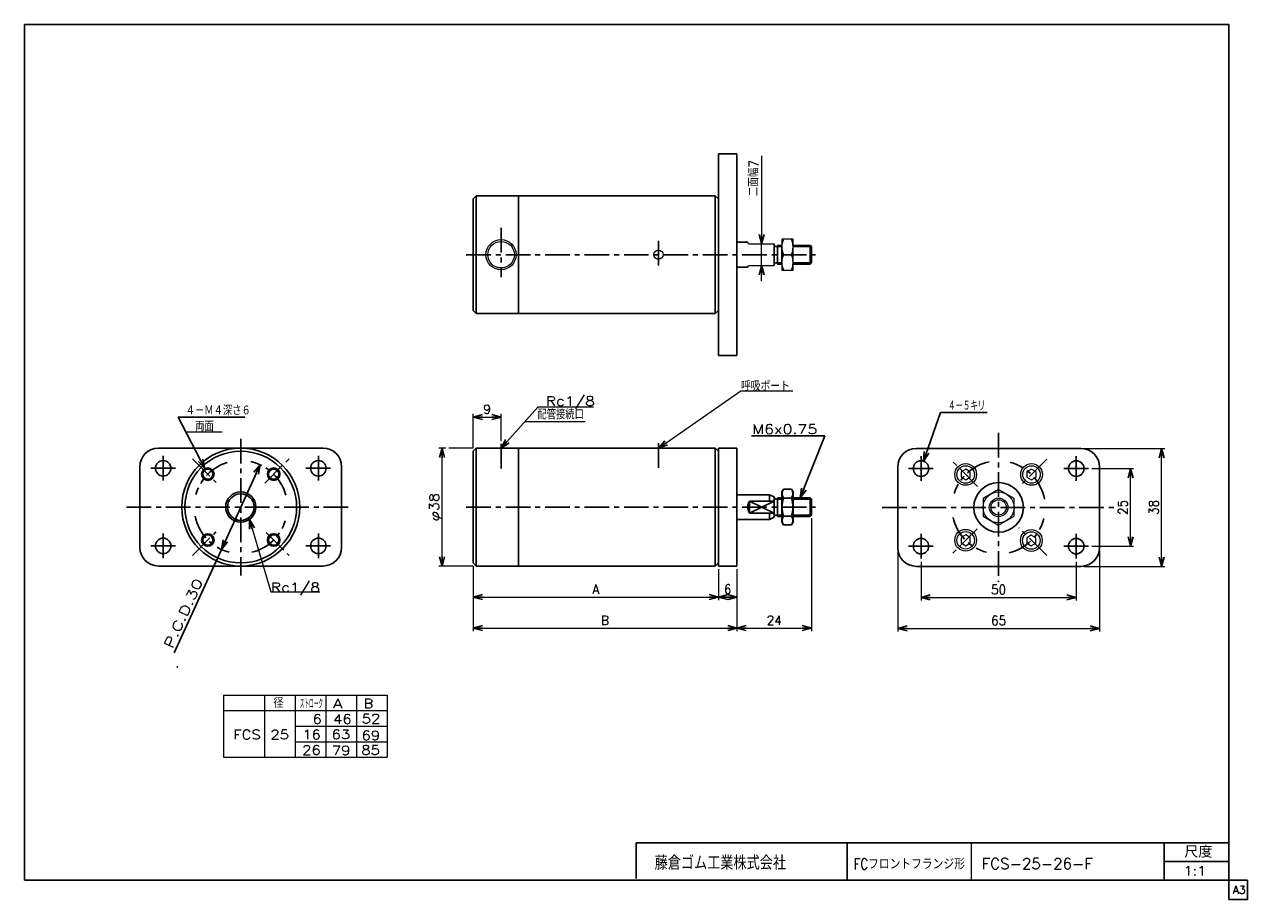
# Model space of a CAD drawing. Header units: millimetres. Extents: x -190 to 204, y -140 to 142.
import ezdxf
from ezdxf.enums import TextEntityAlignment as Align

# ---------------------------------------------------------------- set-up
doc = ezdxf.new("R2010")
doc.units = ezdxf.units.MM
doc.header["$LTSCALE"] = 0.25
doc.header["$PDSIZE"] = 1
doc.linetypes.add('CENTER', pattern=[50.8, 31.75, -6.35, 6.35, -6.35])
doc.layers.add('Layer0001', color=7, linetype='Continuous')
doc.layers.add('ZUWAKU', color=7, linetype='Continuous')
doc.styles.add('FdaStyle0', font='txt.shx', dxfattribs={"width": 0.9375, "bigfont": 'bigfont'})
doc.dimstyles.new('DaDimRotatedStyle', dxfattribs={"dimtxt": 3, "dimasz": 3.000002, "dimexe": 1, "dimexo": 1, "dimgap": 1, "dimtad": 3, "dimdsep": 46, "dimtxsty": 'FdaStyle0', "dimblk1": 'OPEN30', "dimblk2": 'OPEN30', "dimsah": 1, "dimcen": 0.09, "dimclrd": 4, "dimclre": 4, "dimclrt": 4, "dimadec": 0, "dimazin": 2, "dimtfac": 1, "dimtdec": 4, "dimtmove": 0, "dimatfit": 0, "dimfxl": 1, "dimarcsym": 0})

# ---------------------------------------------------------------- blocks, each defined once
blk = doc.blocks.new('_OPEN30')
at = {"color": 0, "linetype": 'ByBlock', "lineweight": -2}
for p, q in [((-1, 0.267949), (0, 0)), ((0, 0), (-1, -0.267949)), ((0, 0), (-1, 0))]:
    blk.add_line(p, q, dxfattribs=at)
blk = doc.blocks.new('DC_GROUP_Φ25_1')
at = {"color": 4, "linetype": 'Continuous', "lineweight": 25}
for radius in [2, 1.65]:
    blk.add_circle((-130.93, -3.19), radius, dxfattribs=at)
blk = doc.blocks.new('DC_GROUP_Φ25_2')
at = {"color": 4, "linetype": 'Continuous', "lineweight": 25}
for radius in [2, 1.65]:
    blk.add_circle((-130.93, -24.41), radius, dxfattribs=at)
blk = doc.blocks.new('DC_GROUP_Φ25_3')
at = {"color": 4, "linetype": 'Continuous', "lineweight": 25}
for radius in [2, 1.65]:
    blk.add_circle((-109.71, -24.41), radius, dxfattribs=at)
blk = doc.blocks.new('DC_GROUP_Φ25_4')
at = {"color": 4, "linetype": 'Continuous', "lineweight": 25}
for radius in [2, 1.65]:
    blk.add_circle((-109.71, -3.19), radius, dxfattribs=at)
blk = doc.blocks.new('DC_GROUP_Φ25_5')
at = {"color": 4, "linetype": 'Continuous', "lineweight": 25}
for p, q in [((54.49, -8.03), (53.99, -8.9)), ((53.99, -18.7), (53.99, -8.9)), ((54.49, -8.03), (57.08, -8.03)), ((54.49, -10.91), (57.08, -10.91)), ((57.08, -8.03), (57.59, -8.9)), ((57.59, -18.7), (57.59, -8.9)), ((54.49, -19.57), (53.99, -18.7)), ((54.49, -16.69), (57.08, -16.69)), ((54.49, -19.57), (57.08, -19.57)), ((57.08, -19.57), (57.59, -18.7))]:
    blk.add_line(p, q, dxfattribs=at)
for centre, radius, start, end in [((56.6, -9.47), 2.56, 145.6111, 214.3889), ((63.6, -13.8), 9.55, 162.4111, 197.5889), ((54.97, -9.47), 2.56, 325.6111, 34.3889), ((47.97, -13.8), 9.55, 342.4111, 17.5889), ((56.6, -18.13), 2.56, 145.6111, 214.3889), ((54.97, -18.13), 2.56, 325.6111, 34.3889)]:
    blk.add_arc(centre, radius, start, end, dxfattribs=at)
blk = doc.blocks.new('DC_GROUP_Φ25_6')
at = {"color": 4, "linetype": 'Continuous', "lineweight": 13}
for p, q in [((123.81, -8.12), (118.81, -11.01)), ((118.81, -11.01), (118.81, -16.78)), ((128.81, -11.01), (123.81, -8.12)), ((128.81, -16.78), (128.81, -11.01)), ((118.81, -16.78), (123.81, -19.67)), ((123.81, -19.67), (128.81, -16.78))]:
    blk.add_line(p, q, dxfattribs=at)
for radius in [5, 3, 2.46]:
    blk.add_circle((123.81, -13.9), radius, dxfattribs=at)
blk = doc.blocks.new('DC_GROUP_Φ25_7')
at = {"color": 4, "linetype": 'Continuous', "lineweight": 13}
for p, q in [((57.59, 72.53), (53.99, 72.53)), ((53.99, 72.53), (53.99, 62.53)), ((57.59, 62.53), (57.59, 72.53)), ((54.48, 67.53), (57.09, 67.53)), ((53.99, 62.53), (57.59, 62.53))]:
    blk.add_line(p, q, dxfattribs=at)
for centre, start, end in [((60.46, 70.03), 157.3406, 202.6594), ((51.11, 70.03), 337.3406, 22.6594), ((60.46, 65.03), 157.3406, 202.6594), ((51.11, 65.03), 337.3406, 22.6594)]:
    blk.add_arc(centre, 6.49, start, end, dxfattribs=at)
blk = doc.blocks.new('DC_GROUP_Φ25_8')
at = {"color": 4, "linetype": 'Continuous', "lineweight": 13}
for p, q in [((-54.24, 5.2), (-56.47, 5.2)), ((-55.47, -32.8), (-55.47, 5.2)), ((-45.47, 5.2), (-53.34, 5.2)), ((-45.47, -32.8), (-56.47, -32.8))]:
    blk.add_line(p, q, dxfattribs=at)
at = {"color": 4, "xscale": 3.000002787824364, "yscale": 2.999989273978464}
for p, rotation in [((-55.47, 5.2), 90), ((-55.47, -32.8), 270)]:
    blk.add_blockref('_OPEN30', p, dxfattribs=dict(at, rotation=rotation))
at = {"color": 4, "style": 'FdaStyle0', "width": 0.9375}
blk.add_text('φ38', height=3, rotation=90, dxfattribs=at).set_placement((-56.47, -18.3), (-56.47, -9.3), align=Align.FIT)
blk = doc.blocks.new('DC_GROUP_Φ25_9')
at = {"color": 4, "linetype": 'Continuous', "lineweight": 13}
for p, q in [((-117.56, -17.8), (-110.61, -41.16)), ((-110.61, -41.16), (-94.87, -41.16))]:
    blk.add_line(p, q, dxfattribs=at)
at = {"color": 4, "xscale": 3.000002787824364, "yscale": 2.999989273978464, "rotation": 106.5538200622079}
blk.add_blockref('_OPEN30', (-117.56, -17.8), dxfattribs=at)
at = {"color": 4, "style": 'FdaStyle0'}
blk.add_text('Rc1/8', height=3, dxfattribs=at).set_placement((-110.61, -41.16), (-94.81, -41.16), align=Align.FIT)
blk = doc.blocks.new('DA_IMAGEDIMGROUP_1')
at = {"color": 4, "linetype": 'Continuous', "lineweight": 13}
for p, q in [((47.45, 99.34), (47.45, 71.03)), ((47.45, 64.03), (47.45, 71.03)), ((47.45, 59.03), (47.45, 64.03))]:
    blk.add_line(p, q, dxfattribs=at)
at = {"color": 4, "xscale": 3.000002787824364, "yscale": 2.999989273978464}
for p, rotation in [((47.45, 71.03), 270), ((47.45, 64.03), 90)]:
    blk.add_blockref('_OPEN30', p, dxfattribs=dict(at, rotation=rotation))
at = {"color": 4, "insert": (46.45, 86.34), "char_height": 3, "width": 18.75, "attachment_point": 7, "rotation": 90, "style": 'FdaStyle0'}
blk.add_mtext('\\T1.00;二面幅7', dxfattribs=at)
blk = doc.blocks.new('*D11')
at = {"color": 4, "linetype": 'Continuous', "lineweight": 13}
for p, q in [((98.81, -31.4), (98.81, -43.9)), ((148.81, -31.4), (148.81, -43.9)), ((98.81, -42.9), (148.81, -42.9))]:
    blk.add_line(p, q, dxfattribs=at)
at = {"color": 4, "xscale": 3.000002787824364, "yscale": 2.999989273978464}
for p, rotation in [((98.81, -42.9), 180), ((148.81, -42.9), 360)]:
    blk.add_blockref('_OPEN30', p, dxfattribs=dict(at, rotation=rotation))
at = {"color": 4, "insert": (123.81, -41.9), "char_height": 3, "width": 11.25, "attachment_point": 8, "style": 'FdaStyle0'}
blk.add_mtext('\\T1.00;50', dxfattribs=at)
blk = doc.blocks.new('*D12')
at = {"color": 4, "linetype": 'Continuous', "lineweight": 13}
for p, q in [((91.31, -27.9), (91.31, -53.9)), ((156.31, -27.9), (156.31, -53.9)), ((91.31, -52.9), (156.31, -52.9))]:
    blk.add_line(p, q, dxfattribs=at)
at = {"color": 4, "xscale": 3.000002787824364, "yscale": 2.999989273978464}
for p, rotation in [((91.31, -52.9), 180), ((156.31, -52.9), 360)]:
    blk.add_blockref('_OPEN30', p, dxfattribs=dict(at, rotation=rotation))
at = {"color": 4, "insert": (123.81, -51.9), "char_height": 3, "width": 11.25, "attachment_point": 8, "style": 'FdaStyle0'}
blk.add_mtext('\\T1.00;65', dxfattribs=at)
blk = doc.blocks.new('*D13')
at = {"color": 4, "linetype": 'Continuous', "lineweight": 13}
for p, q in [((153.81, -1.4), (167.31, -1.4)), ((166.31, -26.4), (166.31, -1.4)), ((153.81, -26.4), (167.31, -26.4))]:
    blk.add_line(p, q, dxfattribs=at)
at = {"color": 4, "xscale": 3.000002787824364, "yscale": 2.999989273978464}
for p, rotation in [((166.31, -1.4), 90), ((166.31, -26.4), 270)]:
    blk.add_blockref('_OPEN30', p, dxfattribs=dict(at, rotation=rotation))
at = {"color": 4, "insert": (165.31, -13.9), "char_height": 3, "width": 11.25, "attachment_point": 8, "rotation": 90, "style": 'FdaStyle0'}
blk.add_mtext('\\T1.00;25', dxfattribs=at)
blk = doc.blocks.new('*D14')
at = {"color": 4, "linetype": 'Continuous', "lineweight": 13}
for p, q in [((151.31, 5.1), (177.31, 5.1)), ((176.31, -32.9), (176.31, 5.1)), ((151.31, -32.9), (177.31, -32.9))]:
    blk.add_line(p, q, dxfattribs=at)
at = {"color": 4, "xscale": 3.000002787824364, "yscale": 2.999989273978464}
for p, rotation in [((176.31, 5.1), 90), ((176.31, -32.9), 270)]:
    blk.add_blockref('_OPEN30', p, dxfattribs=dict(at, rotation=rotation))
at = {"color": 4, "insert": (175.31, -13.9), "char_height": 3, "width": 11.25, "attachment_point": 8, "rotation": 90, "style": 'FdaStyle0'}
blk.add_mtext('\\T1.00;38', dxfattribs=at)
blk = doc.blocks.new('*D15')
at = {"color": 4, "linetype": 'Continuous', "lineweight": 13}
for p, q in [((-45.47, -32.8), (-45.47, -43.8)), ((33.53, -33.8), (33.53, -43.8)), ((-45.47, -42.8), (33.53, -42.8))]:
    blk.add_line(p, q, dxfattribs=at)
at = {"color": 4, "xscale": 3.000002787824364, "yscale": 2.999989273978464}
for p, rotation in [((-45.47, -42.8), 180), ((33.53, -42.8), 360)]:
    blk.add_blockref('_OPEN30', p, dxfattribs=dict(at, rotation=rotation))
at = {"color": 4, "insert": (-5.97, -41.8), "char_height": 3, "width": 7.5, "attachment_point": 8, "style": 'FdaStyle0'}
blk.add_mtext('\\T1.00;A', dxfattribs=at)
blk = doc.blocks.new('*D16')
at = {"color": 4, "linetype": 'Continuous', "lineweight": 13}
for p, q in [((33.53, -33.8), (33.53, -43.8)), ((39.53, -33.8), (39.53, -43.8)), ((33.53, -42.8), (39.53, -42.8))]:
    blk.add_line(p, q, dxfattribs=at)
at = {"color": 4, "xscale": 3.000002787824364, "yscale": 2.999989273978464}
for p, rotation in [((33.53, -42.8), 180), ((39.53, -42.8), 360)]:
    blk.add_blockref('_OPEN30', p, dxfattribs=dict(at, rotation=rotation))
at = {"color": 4, "insert": (36.53, -41.8), "char_height": 3, "width": 7.5, "attachment_point": 8, "style": 'FdaStyle0'}
blk.add_mtext('\\T1.00;6', dxfattribs=at)
blk = doc.blocks.new('*D17')
at = {"color": 4, "linetype": 'Continuous', "lineweight": 13}
for p, q in [((-45.47, -32.8), (-45.47, -53.8)), ((39.53, -33.8), (39.53, -53.8)), ((-45.47, -52.8), (39.53, -52.8))]:
    blk.add_line(p, q, dxfattribs=at)
at = {"color": 4, "xscale": 3.000002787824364, "yscale": 2.999989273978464}
for p, rotation in [((-45.47, -52.8), 180), ((39.53, -52.8), 360)]:
    blk.add_blockref('_OPEN30', p, dxfattribs=dict(at, rotation=rotation))
at = {"color": 4, "insert": (-2.97, -51.8), "char_height": 3, "width": 7.5, "attachment_point": 8, "style": 'FdaStyle0'}
blk.add_mtext('\\T1.00;B', dxfattribs=at)
blk = doc.blocks.new('*D18')
at = {"color": 4, "linetype": 'Continuous', "lineweight": 13}
for p, q in [((63.53, -17.4), (63.53, -53.8)), ((39.53, -33.8), (39.53, -53.8)), ((39.53, -52.8), (63.53, -52.8))]:
    blk.add_line(p, q, dxfattribs=at)
at = {"color": 4, "xscale": 3.000002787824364, "yscale": 2.999989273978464}
for p, rotation in [((39.53, -52.8), 180), ((63.53, -52.8), 360)]:
    blk.add_blockref('_OPEN30', p, dxfattribs=dict(at, rotation=rotation))
at = {"color": 4, "insert": (51.53, -51.8), "char_height": 3, "width": 11.25, "attachment_point": 8, "style": 'FdaStyle0'}
blk.add_mtext('\\T1.00;24', dxfattribs=at)
blk = doc.blocks.new('*D19')
at = {"color": 4, "linetype": 'Continuous', "lineweight": 13}
for p, q in [((-45.47, 5.2), (-45.47, 16.2)), ((-36.47, 7.59), (-36.47, 16.2)), ((-45.47, 15.2), (-36.47, 15.2))]:
    blk.add_line(p, q, dxfattribs=at)
at = {"color": 4, "xscale": 3.000002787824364, "yscale": 2.999989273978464}
for p, rotation in [((-45.47, 15.2), 180), ((-36.47, 15.2), 360)]:
    blk.add_blockref('_OPEN30', p, dxfattribs=dict(at, rotation=rotation))
at = {"color": 4, "insert": (-40.97, 16.2), "char_height": 3, "width": 7.5, "attachment_point": 8, "style": 'FdaStyle0'}
blk.add_mtext('\\T1.00;9', dxfattribs=at)
blk = doc.blocks.new('DC_GROUP_Φ25_10')
at = {"color": 4, "linetype": 'Continuous', "lineweight": 13}
for p, q in [((14.23, 5.2), (40.8, 23.65)), ((40.8, 23.65), (57.47, 23.65))]:
    blk.add_line(p, q, dxfattribs=at)
at = {"color": 4, "xscale": 3.000002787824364, "yscale": 2.999989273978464, "rotation": 214.7855217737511}
blk.add_blockref('_OPEN30', (14.23, 5.2), dxfattribs=at)
at = {"color": 4, "style": 'FdaStyle0', "width": 0.840426}
blk.add_text('呼吸ポート', height=3, dxfattribs=at).set_placement((40.8, 23.65), (56.6, 23.65), align=Align.FIT)
blk = doc.blocks.new('DC_GROUP_Φ25_11')
at = {"color": 4, "linetype": 'Continuous', "lineweight": 13}
for p, q in [((113.2, -1.56), (111.7, -2.42)), ((111.7, -2.42), (111.7, -4.16)), ((114.7, -2.42), (113.2, -1.56)), ((114.7, -4.16), (114.7, -2.42)), ((111.7, -4.16), (113.2, -5.02)), ((113.2, -5.02), (114.7, -4.16))]:
    blk.add_line(p, q, dxfattribs=at)
for radius in [3.5, 2.81]:
    blk.add_circle((113.2, -3.29), radius, dxfattribs=at)
blk = doc.blocks.new('DC_GROUP_Φ25_12')
at = {"color": 4, "linetype": 'Continuous', "lineweight": 13}
for p, q in [((134.42, -1.56), (132.92, -2.42)), ((132.92, -2.42), (132.92, -4.16)), ((135.92, -2.42), (134.42, -1.56)), ((135.92, -4.16), (135.92, -2.42)), ((132.92, -4.16), (134.42, -5.02)), ((134.42, -5.02), (135.92, -4.16))]:
    blk.add_line(p, q, dxfattribs=at)
for radius in [3.5, 2.81]:
    blk.add_circle((134.42, -3.29), radius, dxfattribs=at)
blk = doc.blocks.new('DC_GROUP_Φ25_13')
at = {"color": 4, "linetype": 'Continuous', "lineweight": 13}
for p, q in [((113.2, -22.77), (111.7, -23.64)), ((111.7, -23.64), (111.7, -25.37)), ((114.7, -23.64), (113.2, -22.77)), ((114.7, -25.37), (114.7, -23.64)), ((111.7, -25.37), (113.2, -26.24)), ((113.2, -26.24), (114.7, -25.37))]:
    blk.add_line(p, q, dxfattribs=at)
for radius in [3.5, 2.81]:
    blk.add_circle((113.2, -24.5), radius, dxfattribs=at)
blk = doc.blocks.new('DC_GROUP_Φ25_14')
at = {"color": 4, "linetype": 'Continuous', "lineweight": 13}
for p, q in [((134.35, -22.84), (132.85, -23.7)), ((135.85, -23.7), (134.35, -22.84)), ((132.85, -23.7), (132.85, -25.44)), ((132.85, -25.44), (134.35, -26.3)), ((134.35, -26.3), (135.85, -25.44)), ((135.85, -25.44), (135.85, -23.7))]:
    blk.add_line(p, q, dxfattribs=at)
for radius in [3.5, 2.81]:
    blk.add_circle((134.35, -24.57), radius, dxfattribs=at)

msp = doc.modelspace()

# ---------------------------------------------------------------- linework, layer by layer
at = {"color": 4, "linetype": 'Continuous', "lineweight": 25}
for p, q in [((33.535, 35.029), (33.535, 100.029)), ((33.535, 100.029), (39.535, 100.029)), ((39.535, 100.029), (39.535, 35.029)), ((-44.465, 86.529), (-45.465, 85.529)), ((-44.465, 86.529), (-45.465, 85.529)), ((-45.465, 67.529), (-45.465, 85.529)), ((-45.465, 67.529), (-45.465, 85.529)), ((-30.865, 86.529), (-44.465, 86.529)), ((-44.465, 86.529), (-30.865, 86.529)), ((-44.465, 86.529), (-44.465, 67.529)), ((-30.865, 86.529), (32.535, 86.529)), ((-30.865, 67.529), (-30.865, 86.529)), ((32.535, 86.529), (33.535, 85.529)), ((33.535, 85.529), (32.535, 86.529)), ((32.535, 86.529), (32.535, 67.529)), ((33.535, 85.529), (33.535, 71.529)), ((33.535, 67.529), (33.535, 85.529)), ((39.535, 71.529), (43.033, 71.529)), ((51.535, 71.029), (51.535, 64.029)), ((-45.465, 67.529), (-45.465, 49.529)), ((-44.465, 48.529), (-44.465, 67.529)), ((-30.865, 67.529), (-30.865, 48.529)), ((32.535, 48.529), (32.535, 67.529)), ((33.535, 67.529), (33.535, 49.529)), ((52.035, 70.124), (52.535, 70.124)), ((52.535, 64.529), (52.535, 70.529)), ((52.535, 70.529), (53.986, 70.529)), ((52.535, 70.124), (53.986, 70.124)), ((57.586, 70.529), (63.13, 70.529)), ((57.586, 70.124), (63.535, 70.124)), ((63.535, 70.124), (63.13, 70.529)), ((63.13, 70.529), (63.13, 64.529)), ((63.535, 70.124), (63.535, 64.934)), ((39.535, 63.529), (43.033, 63.529)), ((52.035, 64.934), (52.535, 64.934)), ((52.535, 64.934), (53.986, 64.934)), ((52.535, 64.529), (53.986, 64.529)), ((57.586, 64.934), (63.535, 64.934)), ((57.586, 64.529), (63.13, 64.529)), ((63.535, 64.934), (63.13, 64.529)), ((-44.465, 48.529), (-45.465, 49.529)), ((-44.465, 48.529), (-30.865, 48.529)), ((-30.865, 48.529), (32.535, 48.529)), ((33.535, 49.529), (32.535, 48.529)), ((39.535, 35.029), (33.535, 35.029)), ((99.631, 0.964), (105.104, 16.709)), ((105.104, 16.709), (120.104, 16.709)), ((-140.48, 15.199), (-119.009, 15.199)), ((-131.848, -1.42), (-140.48, 15.199)), ((67.832, 9.199), (44.238, 9.199)), ((59.928, -10.801), (67.832, 9.199)), ((-146.82, 5.199), (-93.82, 5.199)), ((-44.465, 5.199), (-45.465, 4.199)), ((-44.465, 5.199), (-45.465, 4.199)), ((-45.465, -13.801), (-45.465, 4.199)), ((-45.465, -13.801), (-45.465, 4.199)), ((-30.865, 5.199), (-44.465, 5.199)), ((-44.465, 5.199), (-30.865, 5.199)), ((-44.465, 5.199), (-44.465, -13.801)), ((-30.865, 5.199), (32.535, 5.199)), ((-30.865, -13.801), (-30.865, 5.199)), ((32.535, 5.199), (33.535, 4.199)), ((33.535, 4.199), (32.535, 5.199)), ((32.535, 5.199), (32.535, -13.801)), ((33.535, 5.199), (39.535, 5.199)), ((33.535, -32.801), (33.535, 5.199)), ((33.535, 4.199), (33.535, -9.801)), ((33.535, -13.801), (33.535, 4.199)), ((39.535, 5.199), (39.535, -32.801)), ((97.31, 5.102), (150.31, 5.102)), ((-152.82, -26.801), (-152.82, -0.801)), ((-126.555, -27.444), (-114.084, -0.159)), ((-87.82, -0.801), (-87.82, -26.801)), ((91.31, -26.898), (91.31, -0.898)), ((156.31, -0.898), (156.31, -26.898)), ((39.535, -9.801), (50.035, -9.801)), ((50.035, -9.801), (50.035, -11.861)), ((50.035, -9.801), (51.535, -10.501)), ((51.535, -10.501), (51.535, -17.102)), ((52.035, -11.206), (52.535, -11.206)), ((52.535, -16.801), (52.535, -10.801)), ((52.535, -10.801), (53.986, -10.801)), ((52.535, -11.206), (53.986, -11.206)), ((57.586, -10.801), (63.13, -10.801)), ((57.586, -11.206), (63.535, -11.206)), ((63.535, -11.206), (63.13, -10.801)), ((63.13, -10.801), (63.13, -16.801)), ((63.535, -11.206), (63.535, -16.396)), ((-45.465, -13.801), (-45.465, -31.801)), ((-44.465, -32.801), (-44.465, -13.801)), ((-30.865, -13.801), (-30.865, -32.801)), ((32.535, -32.801), (32.535, -13.801)), ((33.535, -13.801), (33.535, -31.801)), ((43.535, -11.861), (43.535, -15.741)), ((43.535, -11.861), (51.535, -11.861)), ((43.535, -11.861), (51.535, -15.741)), ((51.535, -11.861), (43.535, -15.741)), ((43.535, -15.741), (51.535, -15.741)), ((50.035, -15.741), (50.035, -17.801)), ((39.535, -17.801), (50.035, -17.801)), ((50.035, -17.801), (51.535, -17.102)), ((52.035, -16.396), (52.535, -16.396)), ((52.535, -16.396), (53.986, -16.396)), ((52.535, -16.801), (53.986, -16.801)), ((57.586, -16.396), (63.535, -16.396)), ((57.586, -16.801), (63.13, -16.801)), ((63.535, -16.396), (63.13, -16.801)), ((-126.555, -27.444), (-141.802, -60.801)), ((-93.82, -32.801), (-146.82, -32.801)), ((-44.465, -32.801), (-45.465, -31.801)), ((-44.465, -32.801), (-30.865, -32.801)), ((-30.865, -32.801), (32.535, -32.801)), ((33.535, -31.801), (32.535, -32.801)), ((39.535, -32.801), (33.535, -32.801)), ((150.31, -32.898), (97.31, -32.898))]:
    msp.add_line(p, q, dxfattribs=at)
at = {"color": 4, "linetype": 'CENTER', "lineweight": 25}
for p, q in [((-36.465, 76.172), (-36.465, 60.281)), ((14.235, 72.035), (14.235, 63.817)), ((-47.665, 67.529), (64.774, 67.529)), ((-120.32, 8.199), (-120.32, -35.801)), ((123.81, 10.102), (123.81, -37.898)), ((-36.465, 6.594), (-36.465, -2.482)), ((14.235, 6.794), (14.235, -2.482)), ((-145.32, 2.699), (-145.32, -5.301)), ((-135.876, 1.755), (-128.221, -5.9)), ((-112.574, -6.056), (-104.763, 1.755)), ((-95.32, 2.699), (-95.32, -5.301)), ((98.81, 2.602), (98.81, -5.398)), ((117.047, -7.134), (108.253, 1.659)), ((139.366, 1.659), (130.628, -7.079)), ((148.81, 2.602), (148.81, -5.398)), ((-149.32, -1.301), (-141.32, -1.301)), ((-99.32, -1.301), (-91.32, -1.301)), ((94.81, -1.398), (102.81, -1.398)), ((144.81, -1.398), (152.81, -1.398)), ((-157.128, -13.801), (-84.543, -13.801)), ((-47.665, -13.801), (64.774, -13.801)), ((86.31, -13.898), (161.31, -13.898)), ((-145.32, -30.301), (-145.32, -22.301)), ((-135.876, -29.358), (-128.323, -21.804)), ((-112.093, -22.028), (-104.763, -29.358)), ((-95.32, -30.301), (-95.32, -22.301)), ((98.81, -30.398), (98.81, -22.398)), ((116.908, -20.799), (108.253, -29.454)), ((139.366, -29.454), (130.361, -20.449)), ((148.81, -30.398), (148.81, -22.398)), ((-149.32, -26.301), (-141.32, -26.301)), ((-99.32, -26.301), (-91.32, -26.301)), ((94.81, -26.398), (102.81, -26.398)), ((144.81, -26.398), (152.81, -26.398))]:
    msp.add_line(p, q, dxfattribs=at)
at = {"color": 4, "linetype": 'Continuous', "lineweight": 13}
for p, q in [((43.284, 71.029), (43.033, 71.529)), ((43.284, 71.029), (51.535, 71.029)), ((53.986, 64.934), (53.986, 70.124)), ((43.033, 63.529), (43.294, 64.05)), ((43.294, 64.029), (51.535, 64.029)), ((-36.465, 5.199), (-24.656, 18.397)), ((-6.679, 18.417), (-24.678, 18.417)), ((-28.793, 13.773), (-9.397, 13.773)), ((-126.313, 10.31), (-137.941, 10.31)), ((-125.929, -74.399), (-73.124, -74.399)), ((-125.929, -74.399), (-125.929, -94.399)), ((-112.719, -74.399), (-112.719, -94.399)), ((-102.82, -74.399), (-102.82, -94.399)), ((-92.921, -74.399), (-92.921, -94.399)), ((-83.022, -74.399), (-83.022, -94.399)), ((-73.124, -74.399), (-73.124, -94.399)), ((-125.929, -79.399), (-73.124, -79.399)), ((-102.82, -84.399), (-73.124, -84.399)), ((-102.797, -89.399), (-73.124, -89.399)), ((-125.929, -94.399), (-73.124, -94.399))]:
    msp.add_line(p, q, dxfattribs=at)
for centre, radius in [((-36.465, 67.529), 4.862), ((-36.465, 67.529), 4.281), ((14.235, 67.529), 1.5)]:
    msp.add_circle(centre, radius, dxfattribs=at)
at = {"color": 4, "linetype": 'Continuous', "lineweight": 25}
for centre, radius in [((-120.32, -13.801), 19), ((-120.32, -13.801), 18), ((-145.32, -1.301), 2.5), ((-95.32, -1.301), 2.5), ((98.81, -1.398), 2.5), ((148.81, -1.398), 2.5), ((123.81, -13.898), 8), ((-120.32, -13.801), 4.86), ((-120.32, -13.801), 4.28), ((-145.32, -26.301), 2.5), ((-95.32, -26.301), 2.5), ((98.81, -26.398), 2.5), ((148.81, -26.398), 2.5)]:
    msp.add_circle(centre, radius, dxfattribs=at)
for centre, radius, start, end in [((52.035, 70.624), 0.5, 190.75797, 270), ((52.035, 64.434), 0.5, 90, 169.24203), ((-146.82, -0.801), 6, 90, 180), ((-93.82, -0.801), 6, 0, 90), ((97.31, -0.898), 6, 90, 180), ((150.31, -0.898), 6, 0, 90), ((52.035, -10.706), 0.5, 180, 270), ((47.033, -13.801), 4, 150.98753, 209.01247), ((52.035, -16.896), 0.5, 90, 180), ((-146.82, -26.801), 6, 180, 270), ((-93.82, -26.801), 6, 270, 0), ((97.31, -26.898), 6, 180, 270), ((150.31, -26.898), 6, 270, 0)]:
    msp.add_arc(centre, radius, start, end, dxfattribs=at)
at = {"color": 4, "linetype": 'CENTER', "lineweight": 25}
for centre, start, end in [((-120.32, -13.801), 106.97557, 164.19138), ((-120.32, -13.801), 14.78695, 77.35235), ((123.81, -13.898), 101.62414, 162.66163), ((123.81, -13.898), 10.19791, 75.53866), ((-120.32, -13.801), 191.12318, 255.6208), ((-120.32, -13.801), 283.90257, 342.69969), ((123.81, -13.898), 192.50393, 254.86826), ((123.81, -13.898), 283.17995, 346.11163)]:
    msp.add_arc(centre, 15, start, end, dxfattribs=at)
at = {"color": 4, "linetype": 'Continuous'}
msp.add_point((-140.713, -65.308), dxfattribs=at)
at = {"layer": 'Layer0001', "color": 4, "linetype": 'Continuous'}
msp.add_point((-140.713, -65.308), dxfattribs=at)
at = {"layer": 'ZUWAKU', "color": 5, "linetype": 'Continuous', "lineweight": 25}
for p, q in [((-190, -134.023), (-190, 141.727)), ((198, 141.727), (-190, 141.727)), ((198, -140.273), (198, 141.727)), ((204, -134.023), (-190, -134.023)), ((204, -140.273), (204, -134.023)), ((198, -140.273), (204, -140.273))]:
    msp.add_line(p, q, dxfattribs=at)
at = {"layer": 'ZUWAKU', "color": 4, "linetype": 'Continuous', "lineweight": 25}
for p, q in [((7, -122.023), (198, -122.023)), ((7, -133.488), (7, -122.023)), ((75, -122.023), (75, -134.023)), ((177.135, -134.023), (177.135, -122.023)), ((177.135, -128.023), (198, -128.023))]:
    msp.add_line(p, q, dxfattribs=at)
at = {"layer": 'ZUWAKU', "color": 4, "linetype": 'Continuous', "lineweight": 13}
msp.add_line((115, -122.023), (115, -134.023), dxfattribs=at)

# ---------------------------------------------------------------- block references
at = {"linetype": 'Continuous'}
for name in ['DA_IMAGEDIMGROUP_1', 'DC_GROUP_Φ25_7', 'DC_GROUP_Φ25_10', 'DC_GROUP_Φ25_8', 'DC_GROUP_Φ25_11', 'DC_GROUP_Φ25_12', 'DC_GROUP_Φ25_1', 'DC_GROUP_Φ25_4', 'DC_GROUP_Φ25_5', 'DC_GROUP_Φ25_6', 'DC_GROUP_Φ25_9', 'DC_GROUP_Φ25_2', 'DC_GROUP_Φ25_3', 'DC_GROUP_Φ25_13', 'DC_GROUP_Φ25_14']:
    msp.add_blockref(name, (0, 0), dxfattribs=at)
at = {"color": 4, "xscale": 3.000002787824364, "yscale": 2.999989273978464}
for p, rotation in [((-36.465, 5.199), 228.1774558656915), ((99.631, 0.964), 250.8309601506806), ((-131.848, -1.42), 297.4481109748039), ((-114.084, -0.159), 65.43668698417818), ((59.928, -10.801), 248.4349488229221), ((-126.555, -27.444), 245.4366869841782)]:
    msp.add_blockref('_OPEN30', p, dxfattribs=dict(at, rotation=rotation))

# ---------------------------------------------------------------- texts
at = {"color": 4, "style": 'FdaStyle0'}
for s, p, p2 in [('Rc1/8', (-22.039, 18.85), (-6.239, 18.85)), ('M6x0.75', (44.432, 9.799), (65.432, 9.799)), ('A', (-90.594, -78.609), (-87.594, -78.609)), ('B', (-80.695, -78.609), (-77.695, -78.609)), ('6', (-97.199, -83.609), (-94.199, -83.609)), ('46', (-90.594, -83.609), (-84.594, -83.609)), ('52', (-81.337, -83.503), (-75.337, -83.503)), ('FCS 25', (-122.747, -88.609), (-104.747, -88.609)), ('16', (-100.52, -88.609), (-94.52, -88.609)), ('63', (-91.038, -88.537), (-85.038, -88.537)), ('69', (-81.422, -88.861), (-75.422, -88.861)), ('26', (-100.546, -93.609), (-94.546, -93.609)), ('85', (-81.497, -93.609), (-75.497, -93.609)), ('79', (-90.99, -93.71), (-84.99, -93.71))]:
    msp.add_text(s, height=3, dxfattribs=at).set_placement(p, p2, align=Align.FIT)
for s, height, width, p, p2 in [('４－５キリ', 3, 0.666667, (107.504, 17.309), (119.504, 17.309)), ('４－Ｍ４深さ６', 3, 0.833333, (-138.08, 15.799), (-117.08, 15.799)), ('配管接続口', 3, 0.833333, (-24.782, 14.51), (-9.782, 14.51)), ('両面', 3, 0.833333, (-135.006, 10.686), (-129.006, 10.686)), ('   径', 3, 0.952381, (-118.506, -78.481), (-106.506, -78.481)), ('ストローク', 3, 0.416667, (-101.321, -78.733), (-93.821, -78.733)), ('FCフロントフランジ形', 3.5, 0.726166, (77.156, -130.561), (112.956, -130.561)), ('FCS-25-26-F', 3.5, 0.822989, (118.371, -130.473), (154.171, -130.473)), ('1:1', 3, 0.8, (183.435, -132.523), (190.635, -132.523))]:
    msp.add_text(s, height=height, dxfattribs=dict(at, width=width)).set_placement(p, p2, align=Align.FIT)
msp.add_text('P.C.D.30', height=3, rotation=65.43669, dxfattribs=at).set_placement((-142.415, -59.554), (-132.439, -37.726), align=Align.FIT)
at = {"layer": 'ZUWAKU', "color": 4, "style": 'FdaStyle0'}
for s, height, width, p, p2 in [('藤倉ゴム工業株式会社', 4.5, 0.652778, (13.013, -130.681), (55.313, -130.681)), ('尺度', 3.8, 0.749175, (183.615, -126.803), (192.695, -126.803))]:
    msp.add_text(s, height=height, dxfattribs=dict(at, width=width)).set_placement(p, p2, align=Align.FIT)
at = {"layer": 'ZUWAKU', "color": 7, "style": 'FdaStyle0', "width": 0.8}
msp.add_text('A3', height=2.5, dxfattribs=at).set_placement((199.307, -138.398), (203.307, -138.398), align=Align.FIT)

# ---------------------------------------------------------------- dimensions: what is measured, and where the dimension line sits
at = {"linetype": 'Continuous', "lineweight": 13}
for base, p1, p2, picture, middle in [((-36.465, 15.199), (-45.465, 4.199), (-36.465, 6.594), '*D19', (-40.965, 15.199)), ((63.535, -52.801), (39.535, -32.801), (63.535, -16.396), '*D18', (51.535, -52.801)), ((156.31, -52.898), (91.31, -26.898), (156.31, -26.898), '*D12', (123.81, -52.898)), ((148.81, -42.898), (98.81, -30.398), (148.81, -30.398), '*D11', (123.81, -42.898)), ((39.535, -42.801), (33.535, -32.801), (39.535, -32.801), '*D16', (36.535, -42.801))]:
    dim = msp.add_linear_dim(base=base, p1=p1, p2=p2, dimstyle='DaDimRotatedStyle', override={"dimtxt": 3, "dimasz": 3.000002, "dimexe": 1, "dimexo": 1, "dimgap": 1, "dimtad": 3, "dimtih": 0, "dimtoh": 0, "dimdec": 2, "dimzin": 8, "dimtxsty": 'FdaStyle0', "dimblk1": 'OPEN30', "dimblk2": 'OPEN30', "dimsah": 1, "dimclrd": 4, "dimclre": 4, "dimclrt": 4, "dimazin": 2, "dimtofl": 1, "dimatfit": 0, "dimtolj": 0, "dimtzin": 8}, dxfattribs=at)
    dim.commit()
    dim.dimension.update_dxf_attribs({"geometry": picture, "text_midpoint": middle})
for base, p1, p2, picture, middle in [((176.31, 5.102), (150.31, -32.898), (150.31, 5.102), '*D14', (176.31, -13.898)), ((166.31, -1.398), (152.81, -26.398), (152.81, -1.398), '*D13', (166.31, -13.898))]:
    dim = msp.add_linear_dim(base=base, p1=p1, p2=p2, angle=90, dimstyle='DaDimRotatedStyle', override={"dimtxt": 3, "dimasz": 3.000002, "dimexe": 1, "dimexo": 1, "dimgap": 1, "dimtad": 3, "dimtih": 0, "dimtoh": 0, "dimdec": 2, "dimzin": 8, "dimtxsty": 'FdaStyle0', "dimblk1": 'OPEN30', "dimblk2": 'OPEN30', "dimsah": 1, "dimclrd": 4, "dimclre": 4, "dimclrt": 4, "dimazin": 2, "dimtofl": 1, "dimatfit": 0, "dimtolj": 0, "dimtzin": 8}, dxfattribs=at)
    dim.commit()
    dim.dimension.update_dxf_attribs({"geometry": picture, "text_midpoint": middle})
for base, p2, text, picture, middle in [((33.535, -42.801), (33.535, -32.801), 'A', '*D15', (-5.965, -42.801)), ((39.535, -52.801), (39.535, -32.801), 'B', '*D17', (-2.965, -52.801))]:
    dim = msp.add_linear_dim(base=base, p1=(-45.465, -31.801), p2=p2, text=text, dimstyle='DaDimRotatedStyle', override={"dimtxt": 3, "dimasz": 3.000002, "dimexe": 1, "dimexo": 1, "dimgap": 1, "dimtad": 3, "dimtih": 0, "dimtoh": 0, "dimdec": 2, "dimzin": 8, "dimtxsty": 'FdaStyle0', "dimblk1": 'OPEN30', "dimblk2": 'OPEN30', "dimsah": 1, "dimclrd": 4, "dimclre": 4, "dimclrt": 4, "dimazin": 2, "dimtofl": 1, "dimatfit": 0, "dimtolj": 0, "dimtzin": 8}, dxfattribs=at)
    dim.commit()
    dim.dimension.update_dxf_attribs({"geometry": picture, "text_midpoint": middle})

doc.saveas('drawing.dxf')
